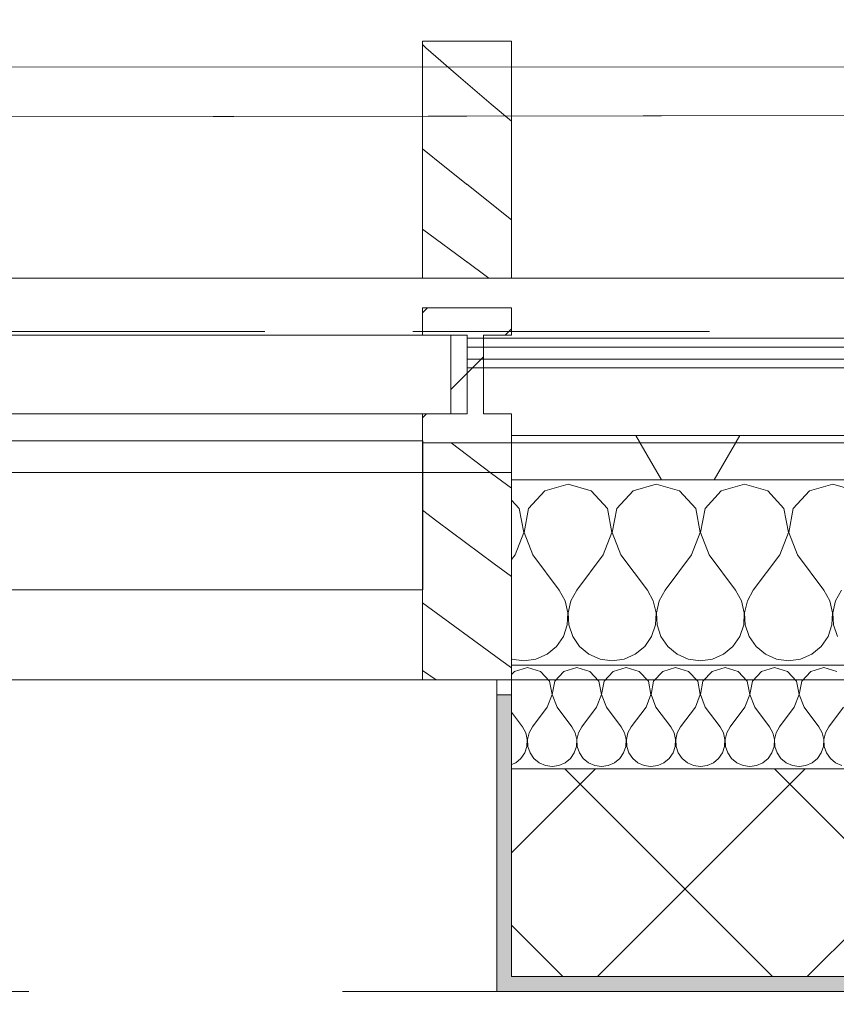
# Model space of a CAD drawing. Header units: millimetres. Extents: x 74467 to 235410, y -65 to 114857.
# Tile 109 of 256: x 92041 to 92592, y 102877 to 103541. Entities that reach past the tile are written whole.
import ezdxf
from ezdxf.enums import TextEntityAlignment as Align

# ---------------------------------------------------------------- set-up
doc = ezdxf.new("R2010")
doc.units = ezdxf.units.MM
doc.header["$MEASUREMENT"] = 0
for name, pattern in [('Katkend topelt', [1093.611073, 529.166651, -211.666656, 141.111112, -211.666656]), ('Katkend varjatud', [300, 200, -100]), ('Wipeout_Contour', [1000, 0, -1000])]:
    doc.linetypes.add(name, pattern=pattern)
for name, color, linetype in [('00 Kunstikonkursi LÜ jaoks asendi 2D', 7, 'Continuous'), ('00 Teljed.AR', 7, 'Continuous'), ('1232 Välisseinad.AR', 7, 'Continuous'), ('1235 Vahelaed.AR', 7, 'Continuous'), ('1245 Klaasfassaadid.AR', 7, 'Continuous'), ('1247 Lamellid.AR', 7, 'Continuous'), ('1248 Vihmaveerennid.AR', 7, 'Continuous'), ('1249 Fassaadirestid.AR', 7, 'Continuous'), ('1326 Seinapinnad.SA', 7, 'Continuous'), ('1330 Sisustus.SA', 7, 'Continuous'), ('9350 Netopind.AR', 7, 'Continuous')]:
    doc.layers.add(name, color=color, linetype=linetype)
doc.styles.add('GENERATED_STYLE_3', font='txt')
pattern_1 = [(45, (0, 0), (-176.7767, 176.7767), []), (45, (-35.36, 35.36), (-176.7767, 176.7767), []), (45, (-70.7, 70.7), (-176.7767, 176.7767), [])]

# ---------------------------------------------------------------- blocks, each defined once
blk = doc.blocks.new('Slab_21_1', base_point=(85488.39, 103235.88))
at = {"layer": '1235 Vahelaed.AR', "color": 7, "linetype": 'Continuous', "lineweight": 13, "flags": 128}
blk.add_lwpolyline([(92532.74, 91133.4), (92269.1, 89251.85), (83692.47, 90457.21), (85488.39, 103235.88), (92952.61, 103235.88), (92952.61, 98575.89), (92952.61, 97085.9), (92952.61, 95885.86), (92742.64, 95885.88), (92742.64, 95485.88), (93142.61, 95485.88), (92577.56, 91453.23)], dxfattribs=at)
blk = doc.blocks.new('Beam_5_1', base_point=(92342.61, 103526.87))
at = {"color": 254, "linetype": 'Wipeout_Contour', "lineweight": 0, "ltscale": 560725.534875}
blk.add_wipeout([(92342.61, 103366.87), (96832.64, 103366.87), (96832.64, 103526.87), (92342.61, 103526.87)], dxfattribs=at).dxf.layer = '1247 Lamellid.AR'
at = {"layer": '1247 Lamellid.AR', "color": 7, "linetype": 'Continuous', "lineweight": 13, "flags": 128}
for points in [[(92342.61, 103526.87), (96832.64, 103526.87)], [(92342.61, 103366.87), (96832.64, 103366.87)]]:
    blk.add_lwpolyline(points, dxfattribs=at)
blk = doc.blocks.new('Beam_22_1', base_point=(86567.61, 103526.87))
at = {"color": 254, "linetype": 'Wipeout_Contour', "lineweight": 0, "ltscale": 547112.32444}
blk.add_wipeout([(86567.61, 103366.87), (92342.61, 103366.87), (92342.61, 103526.87), (86567.61, 103526.87)], dxfattribs=at).dxf.layer = '1247 Lamellid.AR'
at = {"layer": '1247 Lamellid.AR', "color": 7, "linetype": 'Continuous', "lineweight": 13, "flags": 128}
for points in [[(86567.61, 103526.87), (92342.61, 103526.87)], [(86567.61, 103366.87), (92342.61, 103366.87)]]:
    blk.add_lwpolyline(points, dxfattribs=at)
blk = doc.blocks.new('Beam_45_1', base_point=(92342.61, 103526.87))
at = {"layer": '1247 Lamellid.AR', "color": 7, "linetype": 'Katkend varjatud', "lineweight": 13, "flags": 128}
for points in [[(92342.61, 103526.87), (96832.62, 103526.87)], [(92342.61, 103366.87), (96832.64, 103366.87)]]:
    blk.add_lwpolyline(points, dxfattribs=at)
blk = doc.blocks.new('Beam_46_1', base_point=(86567.61, 103526.87))
at = {"layer": '1247 Lamellid.AR', "color": 7, "linetype": 'Katkend varjatud', "lineweight": 13, "flags": 128}
for points in [[(86567.61, 103526.87), (92342.61, 103526.87)], [(86567.61, 103366.87), (92342.61, 103366.87)]]:
    blk.add_lwpolyline(points, dxfattribs=at)
blk = doc.blocks.new('Beam_95_1', base_point=(92372.61, 103255.88))
at = {"color": 254, "linetype": 'Wipeout_Contour', "lineweight": 0, "ltscale": 559966.03123}
blk.add_wipeout([(92372.61, 103255.88), (92372.61, 103095.88), (96832.64, 103095.88), (96832.64, 103255.88)], dxfattribs=at).dxf.layer = '1249 Fassaadirestid.AR'
at = {"layer": '1249 Fassaadirestid.AR', "color": 7, "linetype": 'Continuous', "lineweight": 13}
for p, q in [((92372.61, 103255.88), (96832.64, 103255.88)), ((92372.61, 103095.88), (92372.61, 103255.88)), ((92372.61, 103095.88), (96832.64, 103095.88))]:
    blk.add_line(p, q, dxfattribs=at)
blk = doc.blocks.new('Beam_96_1', base_point=(92372.61, 103255.88))
at = {"layer": '1249 Fassaadirestid.AR', "color": 7, "linetype": 'Katkend varjatud', "lineweight": 13}
for p, q in [((92372.61, 103255.88), (96832.64, 103255.88)), ((92372.61, 103095.88), (92372.61, 103255.88)), ((92372.61, 103095.88), (96832.64, 103095.88))]:
    blk.add_line(p, q, dxfattribs=at)
blk = doc.blocks.new('Suur arvutiklass_RG 114_19_1', base_point=(86306.1, 102478.36))
at = {"layer": '9350 Netopind.AR', "color": 7, "linetype": 'Continuous', "lineweight": 13, "flags": 128}
blk.add_lwpolyline([(85773.23, 102675.88), (85602.83, 101463.45), (85385.07, 101494.06), (84690.6, 96552.62), (84908.36, 96522.02), (84821.38, 95903.1), (85019.43, 95875.26), (84965.16, 95489.1), (92788.24, 94389.4), (92940.94, 95475.88), (92732.64, 95475.88), (92732.64, 95895.88), (92942.36, 95895.88), (92942.63, 102676.11), (92732.61, 102676.11), (92732.61, 102885.88), (92362.61, 102885.88), (92362.61, 103095.88), (87372.61, 103095.88), (87372.61, 102875.88), (86028.79, 102875.88), (86028.79, 102675.88)], close=True, dxfattribs=at)
blk = doc.blocks.new('*X1301')
at = {"layer": '1232 Välisseinad.AR', "color": 252, "linetype": 'Continuous', "lineweight": 13, "true_color": 0x8c8d8c}
for p, q in [((92395.07, 103223.46), (92384.09, 103211.45)), ((92410.71, 103227.9), (92395.07, 103223.46)), ((92426.36, 103223.46), (92410.71, 103227.9)), ((92437.33, 103211.45), (92426.36, 103223.46)), ((92454.59, 103223.46), (92443.62, 103211.45)), ((92470.24, 103227.9), (92454.59, 103223.46)), ((92485.88, 103223.46), (92470.24, 103227.9)), ((92496.86, 103211.45), (92485.88, 103223.46)), ((92514.12, 103223.46), (92503.14, 103211.45)), ((92529.76, 103227.9), (92514.12, 103223.46)), ((92545.41, 103223.46), (92529.76, 103227.9)), ((92556.38, 103211.45), (92545.41, 103223.46)), ((92573.64, 103223.46), (92562.67, 103211.45)), ((92589.29, 103227.9), (92573.64, 103223.46)), ((92604.93, 103223.46), (92589.29, 103227.9)), ((92377.81, 103211.45), (92372.61, 103217.15)), ((92380.83, 103195.47), (92377.81, 103211.45)), ((92384.09, 103211.45), (92381.07, 103195.47)), ((92440.36, 103195.47), (92437.33, 103211.45)), ((92443.62, 103211.45), (92440.6, 103195.47)), ((92499.88, 103195.47), (92496.86, 103211.45)), ((92503.14, 103211.45), (92500.12, 103195.47)), ((92559.4, 103195.47), (92556.38, 103211.45)), ((92562.67, 103211.45), (92559.64, 103195.47)), ((92375, 103180.29), (92380.83, 103195.47)), ((92381.07, 103195.47), (92386.9, 103180.29)), ((92434.52, 103180.29), (92440.36, 103195.47)), ((92440.6, 103195.47), (92446.43, 103180.29)), ((92494.05, 103180.29), (92499.88, 103195.47)), ((92500.12, 103195.47), (92505.95, 103180.29)), ((92553.57, 103180.29), (92559.4, 103195.47)), ((92559.64, 103195.47), (92565.48, 103180.29)), ((92375, 103180.29), (92372.61, 103177.09)), ((92386.9, 103180.29), (92404.76, 103156.48)), ((92434.52, 103180.29), (92416.67, 103156.48)), ((92446.43, 103180.29), (92464.29, 103156.48)), ((92494.05, 103180.29), (92476.19, 103156.48)), ((92505.95, 103180.29), (92523.81, 103156.48)), ((92553.57, 103180.29), (92535.71, 103156.48)), ((92565.48, 103180.29), (92583.33, 103156.48)), ((92408.74, 103149.29), (92404.76, 103156.48)), ((92416.67, 103156.48), (92412.69, 103149.29)), ((92468.26, 103149.29), (92464.29, 103156.48)), ((92476.19, 103156.48), (92472.22, 103149.29)), ((92527.78, 103149.29), (92523.81, 103156.48)), ((92535.71, 103156.48), (92531.74, 103149.29)), ((92587.31, 103149.29), (92583.33, 103156.48)), ((92595.24, 103156.48), (92591.26, 103149.29)), ((92410.59, 103141.29), (92408.74, 103149.29)), ((92412.69, 103149.29), (92410.83, 103141.29)), ((92470.12, 103141.29), (92468.26, 103149.29)), ((92472.22, 103149.29), (92470.36, 103141.29)), ((92529.64, 103141.29), (92527.78, 103149.29)), ((92531.74, 103149.29), (92529.88, 103141.29)), ((92589.17, 103141.29), (92587.31, 103149.29)), ((92591.26, 103149.29), (92589.41, 103141.29)), ((92410.2, 103133.09), (92410.59, 103141.29)), ((92410.83, 103141.29), (92411.23, 103133.09)), ((92469.72, 103133.09), (92470.12, 103141.29)), ((92470.36, 103141.29), (92470.76, 103133.09)), ((92529.24, 103133.09), (92529.64, 103141.29)), ((92529.88, 103141.29), (92530.28, 103133.09)), ((92588.77, 103133.09), (92589.17, 103141.29)), ((92589.41, 103141.29), (92589.8, 103133.09)), ((92407.57, 103125.31), (92410.2, 103133.09)), ((92411.23, 103133.09), (92413.86, 103125.31)), ((92467.1, 103125.31), (92469.72, 103133.09)), ((92470.76, 103133.09), (92473.38, 103125.31)), ((92526.62, 103125.31), (92529.24, 103133.09)), ((92530.28, 103133.09), (92532.9, 103125.31)), ((92586.14, 103125.31), (92588.77, 103133.09)), ((92589.8, 103133.09), (92592.43, 103125.31)), ((92402.92, 103118.54), (92407.57, 103125.31)), ((92413.86, 103125.31), (92418.51, 103118.54)), ((92462.45, 103118.54), (92467.1, 103125.31)), ((92473.38, 103125.31), (92478.03, 103118.54)), ((92521.97, 103118.54), (92526.62, 103125.31)), ((92532.9, 103125.31), (92537.55, 103118.54)), ((92581.49, 103118.54), (92586.14, 103125.31)), ((92396.6, 103113.3), (92402.92, 103118.54)), ((92418.51, 103118.54), (92424.83, 103113.3)), ((92456.12, 103113.3), (92462.45, 103118.54)), ((92478.03, 103118.54), (92484.35, 103113.3)), ((92515.65, 103113.3), (92521.97, 103118.54)), ((92537.55, 103118.54), (92543.88, 103113.3)), ((92575.17, 103113.3), (92581.49, 103118.54)), ((92372.61, 103110.08), (92372.82, 103109.99)), ((92372.82, 103109.99), (92380.95, 103108.86)), ((92380.95, 103108.86), (92389.09, 103109.99)), ((92389.09, 103109.99), (92396.6, 103113.3)), ((92424.83, 103113.3), (92432.34, 103109.99)), ((92432.34, 103109.99), (92440.48, 103108.86)), ((92440.48, 103108.86), (92448.61, 103109.99)), ((92448.61, 103109.99), (92456.12, 103113.3)), ((92484.35, 103113.3), (92491.87, 103109.99)), ((92491.87, 103109.99), (92500, 103108.86)), ((92500, 103108.86), (92508.13, 103109.99)), ((92508.13, 103109.99), (92515.65, 103113.3)), ((92543.88, 103113.3), (92551.39, 103109.99)), ((92551.39, 103109.99), (92559.52, 103108.86)), ((92559.52, 103108.86), (92567.66, 103109.99)), ((92567.66, 103109.99), (92575.17, 103113.3))]:
    blk.add_line(p, q, dxfattribs=at)
blk = doc.blocks.new('*X1302')
at = {"layer": '1232 Välisseinad.AR', "color": 252, "linetype": 'Continuous', "lineweight": 13, "true_color": 0x8c8d8c}
for p, q in [((92383.33, 103104.21), (92374.57, 103101.72)), ((92392.1, 103101.72), (92383.33, 103104.21)), ((92416.67, 103104.21), (92407.9, 103101.72)), ((92425.43, 103101.72), (92416.67, 103104.21)), ((92450, 103104.21), (92441.24, 103101.72)), ((92458.76, 103101.72), (92450, 103104.21)), ((92483.33, 103104.21), (92474.57, 103101.72)), ((92492.1, 103101.72), (92483.33, 103104.21)), ((92516.67, 103104.21), (92507.9, 103101.72)), ((92525.43, 103101.72), (92516.67, 103104.21)), ((92550, 103104.21), (92541.24, 103101.72)), ((92558.76, 103101.72), (92550, 103104.21)), ((92583.33, 103104.21), (92574.57, 103101.72)), ((92592.1, 103101.72), (92583.33, 103104.21)), ((92374.57, 103101.72), (92372.61, 103099.58)), ((92398.24, 103095), (92392.1, 103101.72)), ((92407.9, 103101.72), (92401.76, 103095)), ((92431.57, 103095), (92425.43, 103101.72)), ((92441.24, 103101.72), (92435.09, 103095)), ((92464.91, 103095), (92458.76, 103101.72)), ((92474.57, 103101.72), (92468.43, 103095)), ((92498.24, 103095), (92492.1, 103101.72)), ((92507.9, 103101.72), (92501.76, 103095)), ((92531.57, 103095), (92525.43, 103101.72)), ((92541.24, 103101.72), (92535.09, 103095)), ((92564.91, 103095), (92558.76, 103101.72)), ((92574.57, 103101.72), (92568.43, 103095)), ((92399.93, 103086.05), (92398.24, 103095)), ((92401.76, 103095), (92400.07, 103086.05)), ((92433.27, 103086.05), (92431.57, 103095)), ((92435.09, 103095), (92433.4, 103086.05)), ((92466.6, 103086.05), (92464.91, 103095)), ((92468.43, 103095), (92466.73, 103086.05)), ((92499.93, 103086.05), (92498.24, 103095)), ((92501.76, 103095), (92500.07, 103086.05)), ((92533.27, 103086.05), (92531.57, 103095)), ((92535.09, 103095), (92533.4, 103086.05)), ((92566.6, 103086.05), (92564.91, 103095)), ((92568.43, 103095), (92566.73, 103086.05)), ((92396.67, 103077.55), (92399.93, 103086.05)), ((92400.07, 103086.05), (92403.33, 103077.55)), ((92430, 103077.55), (92433.27, 103086.05)), ((92433.4, 103086.05), (92436.67, 103077.55)), ((92463.33, 103077.55), (92466.6, 103086.05)), ((92466.73, 103086.05), (92470, 103077.55)), ((92496.67, 103077.55), (92499.93, 103086.05)), ((92500.07, 103086.05), (92503.33, 103077.55)), ((92530, 103077.55), (92533.27, 103086.05)), ((92533.4, 103086.05), (92536.67, 103077.55)), ((92563.33, 103077.55), (92566.6, 103086.05)), ((92566.73, 103086.05), (92570, 103077.55)), ((92396.67, 103077.55), (92386.67, 103064.21)), ((92403.33, 103077.55), (92413.33, 103064.21)), ((92430, 103077.55), (92420, 103064.21)), ((92436.67, 103077.55), (92446.67, 103064.21)), ((92463.33, 103077.55), (92453.33, 103064.21)), ((92470, 103077.55), (92480, 103064.21)), ((92496.67, 103077.55), (92486.67, 103064.21)), ((92503.33, 103077.55), (92513.33, 103064.21)), ((92530, 103077.55), (92520, 103064.21)), ((92536.67, 103077.55), (92546.67, 103064.21)), ((92563.33, 103077.55), (92553.33, 103064.21)), ((92570, 103077.55), (92580, 103064.21)), ((92596.67, 103077.55), (92586.67, 103064.21)), ((92372.61, 103074.07), (92380, 103064.21)), ((92382.23, 103060.19), (92380, 103064.21)), ((92386.67, 103064.21), (92384.44, 103060.19)), ((92415.56, 103060.19), (92413.33, 103064.21)), ((92420, 103064.21), (92417.77, 103060.19)), ((92448.89, 103060.19), (92446.67, 103064.21)), ((92453.33, 103064.21), (92451.11, 103060.19)), ((92482.23, 103060.19), (92480, 103064.21)), ((92486.67, 103064.21), (92484.44, 103060.19)), ((92515.56, 103060.19), (92513.33, 103064.21)), ((92520, 103064.21), (92517.77, 103060.19)), ((92548.89, 103060.19), (92546.67, 103064.21)), ((92553.33, 103064.21), (92551.11, 103060.19)), ((92582.23, 103060.19), (92580, 103064.21)), ((92586.67, 103064.21), (92584.44, 103060.19)), ((92383.27, 103055.71), (92382.23, 103060.19)), ((92384.44, 103060.19), (92383.4, 103055.71)), ((92416.6, 103055.71), (92415.56, 103060.19)), ((92417.77, 103060.19), (92416.73, 103055.71)), ((92449.93, 103055.71), (92448.89, 103060.19)), ((92451.11, 103060.19), (92450.07, 103055.71)), ((92483.27, 103055.71), (92482.23, 103060.19)), ((92484.44, 103060.19), (92483.4, 103055.71)), ((92516.6, 103055.71), (92515.56, 103060.19)), ((92517.77, 103060.19), (92516.73, 103055.71)), ((92549.93, 103055.71), (92548.89, 103060.19)), ((92551.11, 103060.19), (92550.07, 103055.71)), ((92583.27, 103055.71), (92582.23, 103060.19)), ((92584.44, 103060.19), (92583.4, 103055.71)), ((92381.57, 103046.76), (92383.04, 103051.12)), ((92383.04, 103051.12), (92383.27, 103055.71)), ((92383.4, 103055.71), (92383.62, 103051.12)), ((92383.62, 103051.12), (92385.09, 103046.76)), ((92414.91, 103046.76), (92416.38, 103051.12)), ((92416.38, 103051.12), (92416.6, 103055.71)), ((92416.73, 103055.71), (92416.96, 103051.12)), ((92416.96, 103051.12), (92418.43, 103046.76)), ((92448.24, 103046.76), (92449.71, 103051.12)), ((92449.71, 103051.12), (92449.93, 103055.71)), ((92450.07, 103055.71), (92450.29, 103051.12)), ((92450.29, 103051.12), (92451.76, 103046.76)), ((92481.57, 103046.76), (92483.04, 103051.12)), ((92483.04, 103051.12), (92483.27, 103055.71)), ((92483.4, 103055.71), (92483.62, 103051.12)), ((92483.62, 103051.12), (92485.09, 103046.76)), ((92514.91, 103046.76), (92516.38, 103051.12)), ((92516.38, 103051.12), (92516.6, 103055.71)), ((92516.73, 103055.71), (92516.96, 103051.12)), ((92516.96, 103051.12), (92518.43, 103046.76)), ((92548.24, 103046.76), (92549.71, 103051.12)), ((92549.71, 103051.12), (92549.93, 103055.71)), ((92550.07, 103055.71), (92550.29, 103051.12)), ((92550.29, 103051.12), (92551.76, 103046.76)), ((92581.57, 103046.76), (92583.04, 103051.12)), ((92583.04, 103051.12), (92583.27, 103055.71)), ((92583.4, 103055.71), (92583.62, 103051.12)), ((92583.62, 103051.12), (92585.09, 103046.76)), ((92375.43, 103040.04), (92378.97, 103042.97)), ((92378.97, 103042.97), (92381.57, 103046.76)), ((92385.09, 103046.76), (92387.7, 103042.97)), ((92387.7, 103042.97), (92391.24, 103040.04)), ((92408.76, 103040.04), (92412.3, 103042.97)), ((92412.3, 103042.97), (92414.91, 103046.76)), ((92418.43, 103046.76), (92421.03, 103042.97)), ((92421.03, 103042.97), (92424.57, 103040.04)), ((92442.1, 103040.04), (92445.64, 103042.97)), ((92445.64, 103042.97), (92448.24, 103046.76)), ((92451.76, 103046.76), (92454.36, 103042.97)), ((92454.36, 103042.97), (92457.9, 103040.04)), ((92475.43, 103040.04), (92478.97, 103042.97)), ((92478.97, 103042.97), (92481.57, 103046.76)), ((92485.09, 103046.76), (92487.7, 103042.97)), ((92487.7, 103042.97), (92491.24, 103040.04)), ((92508.76, 103040.04), (92512.3, 103042.97)), ((92512.3, 103042.97), (92514.91, 103046.76)), ((92518.43, 103046.76), (92521.03, 103042.97)), ((92521.03, 103042.97), (92524.57, 103040.04)), ((92542.1, 103040.04), (92545.64, 103042.97)), ((92545.64, 103042.97), (92548.24, 103046.76)), ((92551.76, 103046.76), (92554.36, 103042.97)), ((92554.36, 103042.97), (92557.9, 103040.04)), ((92575.43, 103040.04), (92578.97, 103042.97)), ((92578.97, 103042.97), (92581.57, 103046.76)), ((92585.09, 103046.76), (92587.7, 103042.97)), ((92587.7, 103042.97), (92591.24, 103040.04)), ((92372.61, 103038.79), (92375.43, 103040.04)), ((92391.24, 103040.04), (92395.45, 103038.18)), ((92395.45, 103038.18), (92400, 103037.55)), ((92400, 103037.55), (92404.55, 103038.18)), ((92404.55, 103038.18), (92408.76, 103040.04)), ((92424.57, 103040.04), (92428.78, 103038.18)), ((92428.78, 103038.18), (92433.33, 103037.55)), ((92433.33, 103037.55), (92437.89, 103038.18)), ((92437.89, 103038.18), (92442.1, 103040.04)), ((92457.9, 103040.04), (92462.11, 103038.18)), ((92462.11, 103038.18), (92466.67, 103037.55)), ((92466.67, 103037.55), (92471.22, 103038.18)), ((92471.22, 103038.18), (92475.43, 103040.04)), ((92491.24, 103040.04), (92495.45, 103038.18)), ((92495.45, 103038.18), (92500, 103037.55)), ((92500, 103037.55), (92504.55, 103038.18)), ((92504.55, 103038.18), (92508.76, 103040.04)), ((92524.57, 103040.04), (92528.78, 103038.18)), ((92528.78, 103038.18), (92533.33, 103037.55)), ((92533.33, 103037.55), (92537.89, 103038.18)), ((92537.89, 103038.18), (92542.1, 103040.04)), ((92557.9, 103040.04), (92562.11, 103038.18)), ((92562.11, 103038.18), (92566.67, 103037.55)), ((92566.67, 103037.55), (92571.22, 103038.18)), ((92571.22, 103038.18), (92575.43, 103040.04)), ((92591.24, 103040.04), (92595.45, 103038.18))]:
    blk.add_line(p, q, dxfattribs=at)
blk = doc.blocks.new('Wall_348_1', base_point=(92372.61, 102895.88))
at = {"layer": '1232 Välisseinad.AR', "linetype": 'Continuous', "lineweight": 13, "true_color": 0x8c8d8c}
h = blk.add_hatch(dxfattribs=at)
h.set_pattern_fill('Insulatsioon_vill_0001', color=252, style=0, pattern_type=2)
h.set_pattern_definition([(60, (0, 0), (-129.90381, 75), []), (120, (0, 0), (129.90381, 75), [])])
h.paths.add_polyline_path([(93142.61, 103260.88), (92372.61, 103260.88), (92372.61, 103230.88), (93142.61, 103230.88)])
at = {"layer": '1232 Välisseinad.AR', "linetype": 'Continuous', "lineweight": 13, "true_color": 0x50504f}
h = blk.add_hatch(dxfattribs=at)
h.set_pattern_fill('Plokk_õõnesbetoon_0001', color=251, style=0, pattern_type=2)
h.set_pattern_definition([(45, (0, 0), (-70.71068, 70.71068), []), (135, (0, 0), (70.71068, 70.71068), [])])
h.paths.add_polyline_path([(93142.61, 103035.88), (92372.61, 103035.88), (92372.61, 102895.88), (93142.61, 102895.88)])
at = {"layer": '1232 Välisseinad.AR', "color": 7, "linetype": 'Continuous', "lineweight": 13}
for p, q in [((93142.61, 103230.88), (92372.61, 103230.88)), ((93142.61, 103105.88), (92372.61, 103105.88)), ((93142.61, 103035.88), (92372.61, 103035.88))]:
    blk.add_line(p, q, dxfattribs=at)
at = {"layer": '1232 Välisseinad.AR', "color": 7, "linetype": 'Continuous', "lineweight": 13, "flags": 128}
for points in [[(93142.61, 103260.88), (92372.61, 103260.88)], [(92372.61, 103260.88), (92372.61, 103230.88)], [(92372.61, 103230.88), (92372.61, 103105.88)], [(92372.61, 103105.88), (92372.61, 103035.88)], [(92372.61, 103035.88), (92372.61, 102895.88)]]:
    blk.add_lwpolyline(points, dxfattribs=at)
at = {"layer": '1232 Välisseinad.AR', "color": 7, "linetype": 'Continuous', "lineweight": 15, "flags": 128}
blk.add_lwpolyline([(92372.61, 102895.88), (93142.61, 102895.88)], dxfattribs=at)
at = {"layer": '1232 Välisseinad.AR', "color": 7, "lineweight": 15}
for name in ['*X1301', '*X1302']:
    blk.add_blockref(name, (0, 0), dxfattribs=at)
blk = doc.blocks.new('Wall_478_1', base_point=(92372.61, 103085.88))
at = {"layer": '1326 Seinapinnad.SA', "linetype": 'Continuous', "lineweight": 0, "true_color": 0xfefefe}
for points in [[(92372.61, 102895.88), (92372.61, 103085.88), (92362.61, 103085.88), (92362.61, 102895.88)], [(92362.61, 102885.88), (92372.61, 102885.88), (92372.61, 102895.88)], [(92362.61, 102895.88), (92362.61, 102885.88), (92372.61, 102895.88)]]:
    blk.add_hatch(color=7, dxfattribs=at).paths.add_polyline_path(points)
at = {"layer": '1326 Seinapinnad.SA', "color": 7, "linetype": 'Continuous', "lineweight": 15, "flags": 128}
for points in [[(92362.61, 103085.88), (92362.61, 102885.88)], [(92372.61, 103085.88), (92362.61, 103085.88)], [(92372.61, 102895.88), (92372.61, 103085.88)], [(92362.61, 102885.88), (92372.61, 102885.88)]]:
    blk.add_lwpolyline(points, dxfattribs=at)
blk = doc.blocks.new('Wall_479_1', base_point=(92372.61, 102895.88))
at = {"layer": '1326 Seinapinnad.SA', "linetype": 'Continuous', "lineweight": 0, "true_color": 0xfefefe}
for points in [[(92372.61, 102885.88), (92732.61, 102885.88), (92732.61, 102895.88), (92372.61, 102895.88)], [(92742.61, 102895.88), (92732.61, 102885.88), (92742.61, 102885.88)], [(92732.61, 102895.88), (92732.61, 102885.88), (92742.61, 102895.88)]]:
    blk.add_hatch(color=7, dxfattribs=at).paths.add_polyline_path(points)
at = {"layer": '1326 Seinapinnad.SA', "color": 7, "linetype": 'Continuous', "lineweight": 15, "flags": 128}
for points in [[(92742.61, 102895.88), (92372.61, 102895.88)], [(92742.61, 102895.88), (92742.61, 102885.88)], [(92372.61, 102885.88), (92732.61, 102885.88)]]:
    blk.add_lwpolyline(points, dxfattribs=at)
blk = doc.blocks.new('*X2097')
at = {"layer": '1247 Lamellid.AR', "color": 7, "linetype": 'Continuous', "lineweight": 13}
for p, q in [((92314.9, 103522.26), (92312.61, 103524.59)), ((92336.79, 103503.21), (92314.9, 103522.26)), ((92358.85, 103484.35), (92336.79, 103503.21)), ((92372.61, 103472.81), (92358.85, 103484.35)), ((92327.61, 103441.97), (92312.61, 103454.24)), ((92372.61, 103406.19), (92327.61, 103441.97)), ((92357.29, 103366.87), (92312.61, 103400.01))]:
    blk.add_line(p, q, dxfattribs=at)
blk = doc.blocks.new('Column_124_1', base_point=(92342.61, 103366.87))
at = {"layer": '1247 Lamellid.AR', "color": 7, "linetype": 'Continuous', "lineweight": 13, "flags": 128}
blk.add_lwpolyline([(92312.61, 103366.87), (92372.61, 103366.87), (92372.61, 103526.87), (92312.61, 103526.87)], close=True, dxfattribs=at)
at = {"layer": '1247 Lamellid.AR', "color": 7, "lineweight": 15}
blk.add_blockref('*X2097', (0, 0), dxfattribs=at)
blk = doc.blocks.new('Beam_104_1', base_point=(85406.11, 103330.88))
at = {"layer": '1248 Vihmaveerennid.AR', "color": 7, "linetype": 'Katkend varjatud', "lineweight": 13}
blk.add_line((85406.11, 103330.88), (96832.64, 103330.88), dxfattribs=at)
blk = doc.blocks.new('Slab_456_1', base_point=(91547.61, 103156.65))
at = {"layer": '1330 Sisustus.SA', "color": 253, "linetype": 'Continuous', "lineweight": 13, "true_color": 0xa5a6a4, "flags": 128}
blk.add_lwpolyline([(91547.61, 103156.65), (91547.61, 103257.28), (92312.87, 103257.28), (92312.87, 103156.65)], close=True, dxfattribs=at)
blk = doc.blocks.new('*X3529')
at = {"layer": '1245 Klaasfassaadid.AR', "color": 7, "linetype": 'Continuous', "lineweight": 13}
for p, q in [((92359.1, 103235.18), (92331.97, 103255.88)), ((92372.61, 103225.37), (92359.1, 103235.18)), ((92322.27, 103203.05), (92312.61, 103210.44)), ((92360.97, 103174.17), (92322.27, 103203.05)), ((92372.61, 103165.76), (92360.97, 103174.17)), ((92365.4, 103109.27), (92312.61, 103147.85)), ((92372.61, 103104.16), (92365.4, 103109.27)), ((92321.71, 103095.88), (92312.61, 103102.34))]:
    blk.add_line(p, q, dxfattribs=at)
blk = doc.blocks.new('Curtain Wall_29_1')
at = {"layer": '1245 Klaasfassaadid.AR', "linetype": 'Continuous', "lineweight": 0, "true_color": 0x000000}
h = blk.add_hatch(dxfattribs=at)
h.set_pattern_fill('Alumiinium_0001', color=178, style=0, pattern_type=2)
h.set_pattern_definition(pattern_1)
h.paths.add_polyline_path([(92372.61, 103346.87), (92312.61, 103346.87), (92312.61, 103328.35), (92331.61, 103328.38), (92331.61, 103335.97), (92353.61, 103335.97), (92353.61, 103328.39), (92372.61, 103328.41)])
h = blk.add_hatch(dxfattribs=at)
h.set_pattern_fill('Alumiinium_0001', color=178, style=0, pattern_type=2)
h.set_pattern_definition(pattern_1)
h.paths.add_polyline_path([(92353.61, 103335.97), (92331.61, 103335.97), (92331.61, 103328.38), (92331.61, 103301.88), (92353.61, 103301.88), (92353.61, 103328.39)])
h = blk.add_hatch(dxfattribs=at)
h.set_pattern_fill('Alumiinium_0001', color=178, style=0, pattern_type=2)
h.set_pattern_definition(pattern_1)
h.paths.add_polyline_path([(92372.61, 103275.38), (92353.61, 103275.38), (92353.61, 103301.88), (92331.61, 103301.88), (92331.61, 103275.38), (92312.61, 103275.38), (92312.61, 103255.88), (92372.61, 103255.88)])
at = {"layer": '1245 Klaasfassaadid.AR', "color": 7, "linetype": 'Continuous', "lineweight": 13}
for p, q in [((92372.61, 103346.87), (92312.61, 103346.87)), ((92312.61, 103346.87), (92312.61, 103328.35)), ((92372.61, 103346.87), (92372.61, 103328.41)), ((92331.61, 103328.38), (92312.61, 103328.35)), ((92372.61, 103328.41), (92353.61, 103328.39)), ((92331.61, 103275.38), (92312.61, 103275.38)), ((92372.61, 103275.38), (92353.61, 103275.38)), ((92372.61, 103255.88), (92312.61, 103255.88)), ((92372.61, 103095.88), (92312.61, 103095.88))]:
    blk.add_line(p, q, dxfattribs=at)
at = {"layer": '1245 Klaasfassaadid.AR', "color": 7, "linetype": 'Continuous', "lineweight": 13, "flags": 128}
for points in [[(91517.61, 103328.38), (91517.61, 103275.38), (92342.61, 103275.38), (92342.61, 103328.38)], [(92342.61, 103326.38), (93272.61, 103326.38), (93272.61, 103320.38), (92342.61, 103320.38)], [(92342.61, 103320.38), (93272.61, 103320.38), (93272.61, 103312.38), (92342.61, 103312.38)], [(92342.61, 103312.38), (93272.61, 103312.38), (93272.61, 103306.38), (92342.61, 103306.38)]]:
    blk.add_lwpolyline(points, close=True, dxfattribs=at)
for points in [[(92331.61, 103328.38), (92331.61, 103301.88), (92331.61, 103275.38)], [(92353.61, 103328.39), (92353.61, 103301.88), (92353.61, 103275.38)], [(92312.61, 103275.38), (92312.61, 103255.88), (92312.61, 103095.88)], [(92372.61, 103275.38), (92372.61, 103255.88), (92372.61, 103095.88)]]:
    blk.add_lwpolyline(points, dxfattribs=at)
at = {"layer": '1245 Klaasfassaadid.AR', "linetype": 'Continuous', "lineweight": 0}
blk.add_blockref('*X3529', (0, 0), dxfattribs=at)
blk = doc.blocks.new('Standard grid marker_8')
at = {"layer": '00 Teljed.AR', "color": 252, "linetype": 'Katkend topelt', "lineweight": 13, "true_color": 0x8c8d8c}
blk.add_line((1000, 0), (62198.23, 0), dxfattribs=at)
at = {"layer": '00 Teljed.AR', "color": 252, "lineweight": 13, "true_color": 0x8c8d8c, "style": 'GENERATED_STYLE_3'}
for tag, p in [('AC_MarkerText_1_0', (-200, -191.43)), ('AC_MarkerText_1_1', (63398.23, -191.43))]:
    blk.add_attdef(tag, text='', height=200, rotation=180, dxfattribs=at).set_placement(p, align=Align.TOP_CENTER)

msp = doc.modelspace()

# ---------------------------------------------------------------- block references
at = {"layer": '1235 Vahelaed.AR', "color": 7, "linetype": 'Continuous', "lineweight": 13}
msp.add_blockref('Slab_21_1', (85488.39, 103235.88), dxfattribs=at)
at = {"layer": '1247 Lamellid.AR', "color": 7, "lineweight": 13}
msp.add_blockref('Beam_5_1', (92342.61, 103526.87), dxfattribs=at)

# ---------------------------------------------------------------- next in the draw order: block references
msp.add_blockref('Beam_22_1', (86567.61, 103526.87), dxfattribs=at)
at = {"layer": '1249 Fassaadirestid.AR', "color": 7, "lineweight": 13}
msp.add_blockref('Beam_95_1', (92372.61, 103255.88), dxfattribs=at)

# ---------------------------------------------------------------- next in the draw order: block references
at = {"layer": '1247 Lamellid.AR', "color": 7, "lineweight": 13}
for name, p in [('Beam_46_1', (86567.61, 103526.87)), ('Beam_45_1', (92342.61, 103526.87))]:
    msp.add_blockref(name, p, dxfattribs=at)
at = {"layer": '1249 Fassaadirestid.AR', "color": 7, "lineweight": 13}
msp.add_blockref('Beam_96_1', (92372.61, 103255.88), dxfattribs=at)

# ---------------------------------------------------------------- next in the draw order: wipeouts: each hides what was drawn before it
at = {"color": 254, "linetype": 'Wipeout_Contour', "lineweight": 0, "ltscale": 1106957.325690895}
msp.add_wipeout([(86371.61, 105811.43), (85252.01, 103464.94), (118693.51, 103518.11), (139774.07, 103480.61), (139783.71, 82997.03), (142852.78, 81554), (142830.82, 105959.24)], dxfattribs=at).dxf.layer = '00 Kunstikonkursi LÜ jaoks asendi 2D'

# ---------------------------------------------------------------- next in the draw order: linework, layer by layer
at = {"layer": '00 Kunstikonkursi LÜ jaoks asendi 2D', "color": 63, "linetype": 'Continuous', "lineweight": 13, "true_color": 0xbcc992}
msp.add_line((85252.01, 103464.94), (118693.51, 103518.11), dxfattribs=at)
at = {"layer": '00 Kunstikonkursi LÜ jaoks asendi 2D', "color": 7, "linetype": 'Continuous', "lineweight": 13, "flags": 128}
for points in [[(86371.61, 105811.43), (85252.01, 103464.94), (118693.51, 103518.11), (118693.15, 104286.67), (117103.15, 104285.92), (117103.51, 103520.94), (139774.07, 103480.61), (139783.71, 82997.03), (142852.78, 81554), (142830.82, 105959.24)], [(86371.61, 105811.43), (85252.01, 103464.94), (118693.51, 103518.11), (118693.15, 104286.67), (117103.15, 104285.92), (117103.51, 103520.94), (139774.07, 103480.61), (139783.71, 82997.03), (142852.78, 81554), (142830.82, 105959.24)], [(86371.61, 105811.43), (85252.01, 103464.94), (118693.51, 103518.11), (118693.15, 104286.67), (117103.15, 104285.92), (117103.51, 103520.94), (139774.07, 103480.61), (139783.71, 82997.03), (142852.78, 81554), (142830.82, 105959.24)], [(86371.61, 105811.43), (85252.01, 103464.94), (118693.51, 103518.11), (118693.15, 104286.67), (117103.15, 104285.92), (117103.51, 103520.94), (139774.07, 103480.61), (139783.71, 82997.03), (142852.78, 81554), (142830.82, 105959.24)], [(85212.3, 103505.93), (80740.08, 71575.34), (94838.97, 69600.78), (97910.79, 91471.6), (123957.76, 87832.01), (121631.91, 71230.03), (139853.7, 71250.65), (139838.51, 103531.64)]]:
    msp.add_lwpolyline(points, close=True, dxfattribs=at)
at = {"layer": '9350 Netopind.AR', "color": 253, "linetype": 'Continuous', "lineweight": 0, "true_color": 0xbbb393, "flags": 128}
msp.add_lwpolyline([(85773.23, 102675.88), (85602.83, 101463.45), (85385.07, 101494.06), (84690.6, 96552.62), (84908.36, 96522.02), (84821.38, 95903.1), (85019.43, 95875.26), (84965.16, 95489.1), (92788.24, 94389.4), (92940.94, 95475.88), (92732.64, 95475.88), (92732.64, 95895.88), (92942.36, 95895.88), (92942.63, 102676.11), (92732.61, 102676.11), (92732.61, 102885.88), (92362.61, 102885.88), (92362.61, 103095.88), (87372.61, 103095.88), (87372.61, 102875.88), (86028.79, 102875.88), (86028.79, 102675.88)], close=True, dxfattribs=at)

# ---------------------------------------------------------------- next in the draw order: block references
at = {"layer": '00 Teljed.AR', "color": 7, "linetype": 'Continuous', "lineweight": 13, "zscale": 1000, "rotation": 180}
msp.add_blockref('Standard grid marker_8', (144446.65, 102885.88), dxfattribs=at)
at = {"layer": '1232 Välisseinad.AR', "color": 7, "lineweight": 15}
msp.add_blockref('Wall_348_1', (92372.61, 102895.88), dxfattribs=at)
at = {"layer": '1247 Lamellid.AR', "color": 7, "lineweight": 15}
msp.add_blockref('Column_124_1', (92342.61, 103366.87), dxfattribs=at)
at = {"layer": '1248 Vihmaveerennid.AR', "color": 7, "lineweight": 13}
msp.add_blockref('Beam_104_1', (85406.11, 103330.88), dxfattribs=at)
at = {"layer": '1326 Seinapinnad.SA', "color": 7, "lineweight": 15}
for name, p in [('Wall_478_1', (92372.61, 103085.88)), ('Wall_479_1', (92372.61, 102895.88))]:
    msp.add_blockref(name, p, dxfattribs=at)
at = {"layer": '1330 Sisustus.SA', "color": 253, "linetype": 'Continuous', "lineweight": 13, "true_color": 0xa5a6a4}
msp.add_blockref('Slab_456_1', (91547.61, 103156.65), dxfattribs=at)
at = {"layer": '9350 Netopind.AR', "color": 7, "linetype": 'Continuous', "lineweight": 13}
msp.add_blockref('Suur arvutiklass_RG 114_19_1', (86306.1, 102478.36), dxfattribs=at)

# ---------------------------------------------------------------- next in the draw order: block references
at = {"layer": '1245 Klaasfassaadid.AR', "linetype": 'Continuous', "lineweight": 0}
msp.add_blockref('Curtain Wall_29_1', (0, 0), dxfattribs=at)

doc.saveas('drawing.dxf')
